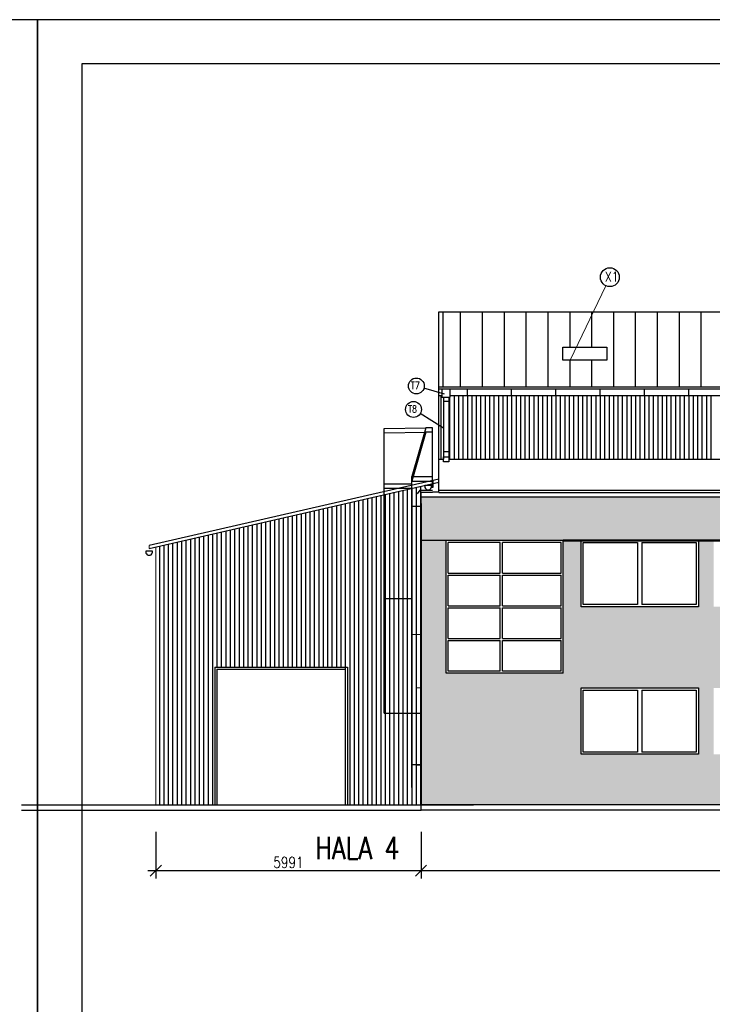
# Model space of a CAD drawing. Header units: millimetres. Extents: x -637441 to -130928, y -380379 to -53767.
# Tile 113 of 193: x -539460 to -523813, y -89856 to -67629. Entities that reach past the tile are written whole.
import ezdxf

# ---------------------------------------------------------------- set-up
doc = ezdxf.new("R2010")
doc.units = ezdxf.units.MM
doc.header["$LTSCALE"] = 10
for name, color, linetype, lineweight in [('CKFORMATY', 7, 'Continuous', 25), ('CKKOTY', 7, 'Continuous', 25), ('CKSTENY_SRAF', 1, 'Continuous', 18), ('CKTEXTY_MALE', 7, 'Continuous', 25), ('CKTEXTY_STREDNI', 6, 'Continuous', 50)]:
    doc.layers.add(name, color=color, linetype=linetype, lineweight=lineweight)
for name, color, linetype in [('NOVÉ_SLABÉ', 7, 'Continuous'), ('NOVÉ_ZDIVO', 6, 'Continuous'), ('OBR', 3, 'Continuous'), ('SLABE', 7, 'Continuous'), ('SLABĚ', 7, 'Continuous')]:
    doc.layers.add(name, color=color, linetype=linetype)
doc.styles.get("Standard").update_dxf_attribs({"font": 'simplex.shx', "width": 0.8})
doc.dimstyles.new('menší', dxfattribs={"dimscale": 100, "dimtxt": 2.5, "dimasz": 2.5, "dimexe": 1.768, "dimexo": 5, "dimtad": 1, "dimrnd": 1, "dimtxsty": 'Standard', "dimblk1": 'OBLIQUE', "dimblk2": 'OBLIQUE', "dimsah": 1, "dimcen": 2.5, "dimdle": 1.8, "dimadec": 0, "dimazin": 0, "dimtfac": 1, "dimtix": 1, "dimtmove": 2, "dimatfit": 3, "dimfxl": 1, "dimarcsym": 0})

# ---------------------------------------------------------------- blocks, each defined once
blk = doc.blocks.new('FORM_a3')
for p, q in [((0, 29.7), (0, 0)), ((42, 29.7), (0, 29.7)), ((42, 0), (42, 29.7)), ((0.5, 29.2), (0.5, 0.5)), ((41.5, 29.2), (0.5, 29.2))]:
    blk.add_line(p, q)
blk = doc.blocks.new('_OBLIQUE')
at = {"color": 0, "linetype": 'ByBlock'}
blk.add_line((-0.5, -0.5), (0.5, 0.5), dxfattribs=at)
blk = doc.blocks.new('*D745')
at = {"layer": 'CKKOTY', "color": 0, "lineweight": -2}
for p, q in [((-530393, -85962), (-530393, -87017)), ((-470179, -85906), (-470179, -87017)), ((-469999, -86840), (-530573, -86840))]:
    blk.add_line(p, q, dxfattribs=at)
at = {"layer": 'DEFPOINTS', "color": 0}
for p in [(-530393, -85462), (-470179, -85406), (-530393, -86840)]:
    blk.add_point(p, dxfattribs=at)
at = {"layer": 'CKKOTY', "color": 0, "lineweight": -2, "xscale": 250, "yscale": 250, "zscale": 250, "rotation": 180}
blk.add_blockref('_OBLIQUE', (-530393, -86840), dxfattribs=at)
at = {"layer": 'CKKOTY', "color": 0, "lineweight": -2, "xscale": 250, "yscale": 250, "zscale": 250}
blk.add_blockref('_OBLIQUE', (-470179, -86840), dxfattribs=at)
at = {"layer": 'CKKOTY', "color": 0, "insert": (-500286, -86653), "char_height": 250, "attachment_point": 5}
blk.add_mtext('60214', dxfattribs=at)
blk = doc.blocks.new('*D746')
at = {"layer": 'CKKOTY', "color": 0, "lineweight": -2}
for p, q in [((-536385, -85962), (-536385, -87017)), ((-530393, -85962), (-530393, -87017)), ((-530213, -86840), (-536565, -86840))]:
    blk.add_line(p, q, dxfattribs=at)
at = {"layer": 'DEFPOINTS', "color": 0}
for p in [(-536385, -85462), (-530393, -85462), (-536385, -86840)]:
    blk.add_point(p, dxfattribs=at)
at = {"layer": 'CKKOTY', "color": 0, "lineweight": -2, "xscale": 250, "yscale": 250, "zscale": 250, "rotation": 180}
blk.add_blockref('_OBLIQUE', (-536385, -86840), dxfattribs=at)
at = {"layer": 'CKKOTY', "color": 0, "lineweight": -2, "xscale": 250, "yscale": 250, "zscale": 250}
blk.add_blockref('_OBLIQUE', (-530393, -86840), dxfattribs=at)
at = {"layer": 'CKKOTY', "color": 0, "insert": (-533389, -86653), "char_height": 250, "attachment_point": 5}
blk.add_mtext('5991', dxfattribs=at)

msp = doc.modelspace()

# ---------------------------------------------------------------- hatches: boundary and pattern name
at = {"layer": 'CKSTENY_SRAF'}
msp.add_hatch(color=254, dxfattribs=at).paths.add_polyline_path([(-530393.229, -78401.491), (-473179.314, -78401.491), (-473179.314, -79382.439), (-530393.229, -79382.439)])
h = msp.add_hatch(color=140, dxfattribs=at)
h.paths.add_polyline_path([(-478779.314, -82712.439), (-476129.314, -82712.439), (-476129.314, -84212.439), (-478779.314, -84212.439)], flags=16)
h.paths.add_polyline_path([(-481779.314, -82712.439), (-479129.314, -82712.439), (-479129.314, -84212.439), (-481779.314, -84212.439)], flags=16)
h.paths.add_polyline_path([(-484779.314, -82712.439), (-482129.314, -82712.439), (-482129.314, -84212.439), (-484779.314, -84212.439)], flags=16)
h.paths.add_polyline_path([(-487779.314, -82712.439), (-485129.314, -82712.439), (-485129.314, -84212.439), (-487779.314, -84212.439)], flags=16)
h.paths.add_polyline_path([(-490779.314, -82712.439), (-488129.314, -82712.439), (-488129.314, -84212.439), (-490779.314, -84212.439)], flags=16)
h.paths.add_polyline_path([(-493779.314, -82712.439), (-491129.314, -82712.439), (-491129.314, -84212.439), (-493779.314, -84212.439)], flags=16)
h.paths.add_polyline_path([(-496779.314, -82712.439), (-494129.314, -82712.439), (-494129.314, -84212.439), (-496779.314, -84212.439)], flags=16)
h.paths.add_polyline_path([(-499779.314, -82712.439), (-497129.314, -82712.439), (-497129.314, -84212.439), (-499779.314, -84212.439)], flags=16)
h.paths.add_polyline_path([(-502779.314, -82712.439), (-500129.314, -82712.439), (-500129.314, -84212.439), (-502779.314, -84212.439)], flags=16)
h.paths.add_polyline_path([(-505779.314, -82712.439), (-503129.314, -82712.439), (-503129.314, -84212.439), (-505779.314, -84212.439)], flags=16)
h.paths.add_polyline_path([(-508779.314, -82712.439), (-506129.314, -82712.439), (-506129.314, -84212.439), (-508779.314, -84212.439)], flags=16)
h.paths.add_polyline_path([(-511779.314, -82712.439), (-509129.314, -82712.439), (-509129.314, -84212.439), (-511779.314, -84212.439)], flags=16)
h.paths.add_polyline_path([(-514779.314, -82712.439), (-512129.314, -82712.439), (-512129.314, -84212.439), (-514779.314, -84212.439)], flags=16)
h.paths.add_polyline_path([(-517779.314, -82712.439), (-515129.314, -82712.439), (-515129.314, -84212.439), (-517779.314, -84212.439)], flags=16)
h.paths.add_polyline_path([(-520779.314, -82712.439), (-518129.314, -82712.439), (-518129.314, -84212.439), (-520779.314, -84212.439)], flags=16)
h.paths.add_polyline_path([(-523779.314, -82712.439), (-521129.314, -82712.439), (-521129.314, -84212.439), (-523779.314, -84212.439)], flags=16)
h.paths.add_polyline_path([(-526779.314, -82712.439), (-524129.314, -82712.439), (-524129.314, -84212.439), (-526779.314, -84212.439)], flags=16)
h.paths.add_polyline_path([(-473179.314, -80882.439), (-475829.314, -80882.439), (-475829.314, -79382.439), (-476129.314, -79382.439), (-476129.314, -80888.309), (-478779.314, -80888.309), (-478779.314, -79382.439), (-479129.314, -79382.439), (-479129.314, -80885.374), (-481779.314, -80885.374), (-481779.314, -79382.439), (-482129.314, -79382.439), (-482129.314, -80882.439), (-484779.314, -80882.439), (-484779.314, -79382.439), (-485129.314, -79382.439), (-485129.314, -80882.439), (-487779.314, -80882.439), (-487779.314, -79382.439), (-488129.314, -79382.439), (-488129.314, -80882.439), (-490779.314, -80882.439), (-490779.314, -79382.439), (-491129.314, -79382.439), (-491129.314, -80882.439), (-493779.314, -80882.439), (-493779.314, -79382.439), (-494129.314, -79382.439), (-494129.314, -80882.439), (-496779.314, -80882.439), (-496779.314, -79382.439), (-497129.314, -79382.439), (-497129.314, -80882.439), (-499779.314, -80882.439), (-499779.314, -79382.439), (-500129.314, -79382.439), (-500129.314, -80882.439), (-502779.314, -80882.439), (-502779.314, -79382.439), (-503129.314, -79382.439), (-503129.314, -80882.439), (-505779.314, -80882.439), (-505779.314, -79382.439), (-506129.314, -79382.439), (-506129.314, -80882.439), (-508779.314, -80882.439), (-508779.314, -79382.439), (-509129.314, -79382.439), (-509129.314, -80882.439), (-511779.314, -80882.439), (-511779.314, -79382.439), (-512129.314, -79382.439), (-512129.314, -80882.439), (-514779.314, -80882.439), (-514779.314, -79382.439), (-515129.314, -79382.439), (-515129.314, -80879.453), (-517779.314, -80879.453), (-517779.314, -79382.439), (-518129.314, -79382.439), (-518129.314, -80882.439), (-520779.314, -80882.439), (-520779.314, -79382.439), (-521129.314, -79382.439), (-521129.314, -80882.439), (-523779.314, -80882.439), (-523779.314, -79382.439), (-524129.314, -79382.439), (-524129.314, -80882.439), (-526779.314, -80882.439), (-526779.314, -79382.439), (-527179.314, -79382.439), (-527179.314, -82382.439), (-529829.314, -82382.439), (-529829.314, -79382.439), (-530404.936, -79382.439), (-530404.936, -85349.93), (-473179.314, -85349.93)])

# ---------------------------------------------------------------- linework, layer by layer
at = {"layer": 'CKKOTY'}
for p, q in [((-529993.229, -74224.955), (-470129.314, -74224.955)), ((-529993.229, -75914.955), (-470179.314, -75914.955)), ((-529993.229, -75964.955), (-470179.314, -75964.955)), ((-529347.345, -76114.955), (-529347.345, -75964.955)), ((-528347.345, -76114.955), (-528347.345, -75964.955)), ((-527347.345, -76114.955), (-527347.345, -75964.955)), ((-526347.345, -76114.955), (-526347.345, -75964.955)), ((-525347.345, -76114.955), (-525347.345, -75964.955)), ((-524347.345, -76114.955), (-524347.345, -75964.955)), ((-529993.229, -76114.955), (-529923.387, -76114.955)), ((-529732.275, -76114.955), (-500152.008, -76114.955)), ((-529993.229, -77551.491), (-529887.831, -77551.491)), ((-529767.831, -77551.491), (-517768.229, -77551.491)), ((-530393.229, -78401.491), (-470179.314, -78401.491)), ((-529993.229, -78251.491), (-470179.314, -78251.491)), ((-529993.229, -78301.491), (-470179.314, -78301.491)), ((-527179.314, -79382.439), (-529829.314, -79382.439)), ((-529829.314, -82382.439), (-529829.314, -79382.439)), ((-527179.314, -79382.439), (-529829.314, -79382.439)), ((-529829.314, -82382.439), (-529829.314, -79382.439)), ((-529779.314, -80119.939), (-529779.314, -79432.439)), ((-528604.314, -79432.439), (-529779.314, -79432.439)), ((-529779.314, -80119.939), (-529779.314, -79432.439)), ((-528604.314, -80119.939), (-528604.314, -79432.439)), ((-527229.314, -79432.439), (-528554.314, -79432.439)), ((-528554.314, -80119.939), (-528554.314, -79432.439)), ((-527229.314, -80119.939), (-527229.314, -79432.439)), ((-527179.314, -82382.439), (-527179.314, -79382.439)), ((-526779.314, -80832.439), (-526779.314, -79432.439)), ((-529779.314, -80119.939), (-528604.314, -80119.939)), ((-529779.314, -80857.439), (-529779.314, -80169.939)), ((-529779.314, -80857.439), (-529779.314, -80169.939)), ((-529779.314, -80169.939), (-528604.314, -80169.939)), ((-529779.314, -80169.939), (-528604.314, -80169.939)), ((-528604.314, -80857.439), (-528604.314, -80169.939)), ((-528554.314, -80119.939), (-527229.314, -80119.939)), ((-528554.314, -80857.439), (-528554.314, -80169.939)), ((-528554.314, -80169.939), (-527229.314, -80169.939)), ((-527229.314, -80857.439), (-527229.314, -80169.939)), ((-529779.314, -80857.439), (-528604.314, -80857.439)), ((-528554.314, -80857.439), (-527229.314, -80857.439)), ((-529779.314, -81594.939), (-529779.314, -80907.439)), ((-529779.314, -81594.939), (-529779.314, -80907.439)), ((-529779.314, -80907.439), (-528604.314, -80907.439)), ((-528604.314, -81594.939), (-528604.314, -80907.439)), ((-528554.314, -81594.939), (-528554.314, -80907.439)), ((-528554.314, -80907.439), (-527229.314, -80907.439)), ((-527229.314, -81594.939), (-527229.314, -80907.439)), ((-529779.314, -81594.939), (-528604.314, -81594.939)), ((-529779.314, -81594.939), (-528604.314, -81594.939)), ((-529779.314, -82332.439), (-529779.314, -81644.939)), ((-529779.314, -82332.439), (-529779.314, -81644.939)), ((-529779.314, -81644.939), (-528604.314, -81644.939)), ((-528604.314, -82332.439), (-528604.314, -81644.939)), ((-528554.314, -81594.939), (-527229.314, -81594.939)), ((-528554.314, -82332.439), (-528554.314, -81644.939)), ((-528554.314, -81644.939), (-527229.314, -81644.939)), ((-527229.314, -82332.439), (-527229.314, -81644.939)), ((-527179.314, -82382.439), (-529829.314, -82382.439)), ((-527179.314, -82382.439), (-529829.314, -82382.439)), ((-528604.314, -82332.439), (-529779.314, -82332.439)), ((-527229.314, -82332.439), (-528554.314, -82332.439)), ((-526779.314, -84162.439), (-526779.314, -82762.439))]:
    msp.add_line(p, q, dxfattribs=at)
at = {"layer": 'CKSTENY_SRAF', "color": 7}
for p, q in [((-527027.895, -75312.977), (-526219.712, -73634.424)), ((-536534.605, -79497.786), (-536534.605, -79564.512)), ((-536384.605, -79530.149), (-536384.605, -85349.93)), ((-530393.229, -82712.439), (-530504.936, -82712.439)), ((-530393.229, -85341.708), (-530393.229, -85462.439))]:
    msp.add_line(p, q, dxfattribs=at)
msp.add_lwpolyline([(-473179.314, -79382.439), (-530393.229, -79382.439), (-530393.229, -78401.491), (-473179.314, -78401.491)], dxfattribs=at)
msp.add_lwpolyline([(-530393.229, -78401.491), (-473179.314, -78401.491), (-473179.314, -79382.439), (-530393.229, -79382.439)], close=True, dxfattribs=at)
at = {"layer": 'CKTEXTY_MALE'}
for p, q in [((-529861.695, -76081.946), (-530326.703, -75947.245)), ((-529923.387, -75964.955), (-529923.387, -76149.553)), ((-529732.275, -76149.553), (-529732.275, -75964.955)), ((-529923.387, -76149.553), (-529732.275, -76149.553)), ((-529887.831, -76149.553), (-529887.831, -77551.491)), ((-529887.831, -76236.754), (-529767.831, -76236.754)), ((-529767.831, -76149.553), (-529767.831, -77551.491)), ((-529887.831, -76850.522), (-530410.84, -76522.129)), ((-529887.831, -77373.971), (-529767.831, -77373.971)), ((-530393.229, -79382.439), (-530393.229, -85349.93)), ((-529829.314, -79382.439), (-530393.229, -79382.439)), ((-527179.314, -79382.439), (-526779.314, -79382.439)), ((-526779.314, -79382.439), (-524129.314, -79382.439)), ((-526779.314, -80882.439), (-526779.314, -79382.439)), ((-525504.314, -79432.439), (-525504.314, -80832.439)), ((-525404.314, -79432.439), (-525404.314, -80832.439)), ((-524129.314, -79382.439), (-524129.314, -80882.439)), ((-524129.314, -79382.439), (-523779.314, -79382.439)), ((-524129.314, -80882.439), (-526779.314, -80882.439)), ((-525504.314, -82762.439), (-525504.314, -84162.439)), ((-525404.314, -82762.439), (-525404.314, -84162.439))]:
    msp.add_line(p, q, dxfattribs=at)
at = {"layer": 'CKTEXTY_MALE', "color": 5}
msp.add_line((-473179.314, -85349.93), (-530393.229, -85349.93), dxfattribs=at)
at = {"layer": 'CKTEXTY_MALE', "linetype": 'Continuous'}
msp.add_lwpolyline([(-527193.229, -75312.977), (-527193.229, -75022.977), (-526193.229, -75022.977), (-526193.229, -75312.977)], close=True, dxfattribs=at)
at = {"layer": 'CKTEXTY_MALE'}
for points in [[(-529767.831, -77611.361), (-529887.831, -77611.361), (-529887.831, -77499.385), (-529767.831, -77499.385)], [(-526779.314, -82712.439), (-524129.314, -82712.439), (-524129.314, -84212.439), (-526779.314, -84212.439)]]:
    msp.add_lwpolyline(points, close=True, dxfattribs=at)
for points in [[(-525504.314, -80832.439), (-526729.314, -80832.439), (-526729.314, -79432.439), (-525504.314, -79432.439)], [(-525404.314, -79432.439), (-524179.314, -79432.439), (-524179.314, -80832.439), (-525404.314, -80832.439)], [(-525504.314, -84162.439), (-526729.314, -84162.439), (-526729.314, -82762.439), (-525504.314, -82762.439)], [(-525404.314, -82762.439), (-524179.314, -82762.439), (-524179.314, -84162.439), (-525404.314, -84162.439)]]:
    msp.add_lwpolyline(points, dxfattribs=at)
for centre, radius in [((-526127.406, -73442.711), 212.778), ((-530499.031, -75897.327), 179.412), ((-530562.783, -76426.726), 179.412)]:
    msp.add_circle(centre, radius, dxfattribs=at)
at = {"layer": 'CKTEXTY_STREDNI', "color": 7}
msp.add_line((-527179.314, -79382.439), (-473179.314, -79382.439), dxfattribs=at)
at = {"layer": 'NOVÉ_SLABÉ', "color": 7}
for p, q in [((-529993.229, -78296.703), (-529993.229, -74224.955)), ((-536534.605, -79564.512), (-529993.229, -78065.956)), ((-530120.958, -78192.015), (-530120.68, -78028.428)), ((-536461.916, -79625.356), (-536611.916, -79625.356))]:
    msp.add_line(p, q, dxfattribs=at)
at = {"layer": 'NOVÉ_SLABÉ'}
for p, q in [((-529891.861, -75914.955), (-529891.861, -74224.955)), ((-529499.007, -75914.955), (-529499.007, -74224.955)), ((-529004.784, -75914.955), (-529004.784, -74224.955)), ((-528510.562, -75914.955), (-528510.562, -74224.955)), ((-528016.339, -75914.955), (-528016.339, -74224.955)), ((-527522.117, -75914.955), (-527522.117, -74224.955)), ((-527027.895, -75022.977), (-527027.895, -74224.955)), ((-526533.672, -75022.977), (-526533.672, -74224.955)), ((-526039.45, -75914.955), (-526039.45, -74224.955)), ((-525545.227, -75914.955), (-525545.227, -74224.955)), ((-525051.005, -75914.955), (-525051.005, -74224.955)), ((-524556.782, -75914.955), (-524556.782, -74224.955)), ((-524062.56, -75914.955), (-524062.56, -74224.955)), ((-527027.895, -75914.955), (-527027.895, -75312.977)), ((-526533.672, -75914.955), (-526533.672, -75312.977)), ((-530158.069, -78147.774), (-530308.069, -78147.774)), ((-530423.229, -78246.867), (-530484.575, -78331.359)), ((-530423.229, -78246.867), (-530135.863, -78246.867)), ((-530393.229, -78552.66), (-530393.229, -78296.703)), ((-530393.229, -78296.703), (-530135.863, -78296.703)), ((-529993.229, -78296.703), (-530135.863, -78296.703)), ((-530393.229, -78552.66), (-530393.229, -80296.656)), ((-530393.229, -84166.365), (-530393.229, -80296.656)), ((-530393.229, -85462.439), (-530393.229, -84166.365))]:
    msp.add_line(p, q, dxfattribs=at)
msp.add_arc((-530233.069, -78164.965), 76.945, 167.0907205, 12.9092795, dxfattribs=at)
at = {"layer": 'NOVÉ_SLABÉ', "color": 7}
msp.add_arc((-536536.916, -79642.546), 76.945, 167.0907205, 12.9092795, dxfattribs=at)
at = {"layer": 'NOVÉ_ZDIVO', "color": 7}
for p, q in [((-529993.229, -77999.23), (-536534.605, -79497.786)), ((-530135.863, -78196.703), (-530135.863, -78031.906))]:
    msp.add_line(p, q, dxfattribs=at)
at = {"layer": 'OBR', "color": 7, "lineweight": -2}
for p, q in [((-529947.345, -76114.955), (-529947.345, -77551.491)), ((-529747.345, -76149.553), (-529747.345, -77551.491)), ((-529647.345, -76114.955), (-529647.345, -77551.491)), ((-529547.345, -76114.955), (-529547.345, -77551.491)), ((-529447.345, -76114.955), (-529447.345, -77551.491)), ((-529347.345, -76114.955), (-529347.345, -77551.491)), ((-529247.345, -76114.955), (-529247.345, -77551.491)), ((-529147.345, -76114.955), (-529147.345, -77551.491)), ((-529047.345, -76114.955), (-529047.345, -77551.491)), ((-528947.345, -76114.955), (-528947.345, -77551.491)), ((-528847.345, -76114.955), (-528847.345, -77551.491)), ((-528847.345, -76114.955), (-528847.345, -77551.491)), ((-528747.345, -76114.955), (-528747.345, -77551.491)), ((-528647.345, -76114.955), (-528647.345, -77551.491)), ((-528547.345, -76114.955), (-528547.345, -77551.491)), ((-528447.345, -76114.955), (-528447.345, -77551.491)), ((-528347.345, -76114.955), (-528347.345, -77551.491)), ((-528247.345, -76114.955), (-528247.345, -77551.491)), ((-528147.345, -76114.955), (-528147.345, -77551.491)), ((-528047.345, -76114.955), (-528047.345, -77551.491)), ((-527947.345, -76114.955), (-527947.345, -77551.491)), ((-527847.345, -76114.955), (-527847.345, -77551.491)), ((-527747.345, -76114.955), (-527747.345, -77551.491)), ((-527647.345, -76114.955), (-527647.345, -77551.491)), ((-527547.345, -76114.955), (-527547.345, -77551.491)), ((-527447.345, -76114.955), (-527447.345, -77551.491)), ((-527347.345, -76114.955), (-527347.345, -77551.491)), ((-527247.345, -76114.955), (-527247.345, -77551.491)), ((-527147.345, -76114.955), (-527147.345, -77551.491)), ((-527047.345, -76114.955), (-527047.345, -77551.491)), ((-527047.345, -76114.955), (-527047.345, -77551.491)), ((-526947.345, -76114.955), (-526947.345, -77551.491)), ((-526847.345, -76114.955), (-526847.345, -77551.491)), ((-526747.345, -76114.955), (-526747.345, -77551.491)), ((-526647.345, -76114.955), (-526647.345, -77551.491)), ((-526547.345, -76114.955), (-526547.345, -77551.491)), ((-526447.345, -76114.955), (-526447.345, -77551.491)), ((-526347.345, -76114.955), (-526347.345, -77551.491)), ((-526247.345, -76114.955), (-526247.345, -77551.491)), ((-526147.345, -76114.955), (-526147.345, -77551.491)), ((-526047.345, -76114.955), (-526047.345, -77551.491)), ((-525947.345, -76114.955), (-525947.345, -77551.491)), ((-525847.345, -76114.955), (-525847.345, -77551.491)), ((-525747.345, -76114.955), (-525747.345, -77551.491)), ((-525647.345, -76114.955), (-525647.345, -77551.491)), ((-525547.345, -76114.955), (-525547.345, -77551.491)), ((-525447.345, -76114.955), (-525447.345, -77551.491)), ((-525347.345, -76114.955), (-525347.345, -77551.491)), ((-525247.345, -76114.955), (-525247.345, -77551.491)), ((-525147.345, -76114.955), (-525147.345, -77551.491)), ((-525047.345, -76114.955), (-525047.345, -77551.491)), ((-524947.345, -76114.955), (-524947.345, -77551.491)), ((-524847.345, -76114.955), (-524847.345, -77551.491)), ((-524747.345, -76114.955), (-524747.345, -77551.491)), ((-524647.345, -76114.955), (-524647.345, -77551.491)), ((-524547.345, -76114.955), (-524547.345, -77551.491)), ((-524447.345, -76114.955), (-524447.345, -77551.491)), ((-524347.345, -76114.955), (-524347.345, -77551.491)), ((-524247.345, -76114.955), (-524247.345, -77551.491)), ((-524147.345, -76114.955), (-524147.345, -77551.491)), ((-524047.345, -76114.955), (-524047.345, -77551.491)), ((-523947.345, -76114.955), (-523947.345, -77551.491)), ((-523847.345, -76114.955), (-523847.345, -77551.491)), ((-530704.936, -78229), (-530704.936, -85349.93)), ((-530604.936, -78206.091), (-530604.936, -85349.93)), ((-530504.936, -78183.182), (-530504.936, -85349.93)), ((-531704.936, -78458.089), (-531704.936, -85349.93)), ((-531604.936, -78435.18), (-531604.936, -85349.93)), ((-531504.936, -78412.271), (-531504.936, -85349.93)), ((-531404.936, -78389.362), (-531404.936, -85349.93)), ((-531304.936, -78366.453), (-531304.936, -85349.93)), ((-531204.936, -78343.545), (-531204.936, -85349.93)), ((-531104.936, -78320.636), (-531104.936, -85349.93)), ((-531004.936, -78297.727), (-531004.936, -85349.93)), ((-530904.936, -78274.818), (-530904.936, -85349.93)), ((-530804.936, -78251.909), (-530804.936, -85349.93)), ((-532604.936, -78664.269), (-532604.936, -82242.439)), ((-532504.936, -78641.36), (-532504.936, -82242.439)), ((-532404.936, -78618.451), (-532404.936, -82242.439)), ((-532304.936, -78595.542), (-532304.936, -82242.439)), ((-532204.936, -78572.633), (-532204.936, -82242.439)), ((-532104.936, -78549.725), (-532104.936, -85349.93)), ((-532104.936, -78549.725), (-532104.936, -85349.93)), ((-532004.936, -78526.816), (-532004.936, -85349.93)), ((-531904.936, -78503.907), (-531904.936, -85349.93)), ((-531804.936, -78480.998), (-531804.936, -85349.93)), ((-533604.936, -78893.358), (-533604.936, -82242.439)), ((-533504.936, -78870.449), (-533504.936, -82242.439)), ((-533404.936, -78847.54), (-533404.936, -82242.439)), ((-533304.936, -78824.631), (-533304.936, -82242.439)), ((-533204.936, -78801.722), (-533204.936, -82242.439)), ((-533104.936, -78778.813), (-533104.936, -82242.439)), ((-533004.936, -78755.904), (-533004.936, -82242.439)), ((-532904.936, -78732.996), (-532904.936, -82242.439)), ((-532804.936, -78710.087), (-532804.936, -82242.439)), ((-532704.936, -78687.178), (-532704.936, -82242.439)), ((-534604.936, -79122.447), (-534604.936, -82242.439)), ((-534504.936, -79099.538), (-534504.936, -82242.439)), ((-534404.936, -79076.629), (-534404.936, -82242.439)), ((-534304.936, -79053.72), (-534304.936, -82242.439)), ((-534204.936, -79030.811), (-534204.936, -82242.439)), ((-534104.936, -79007.902), (-534104.936, -82242.439)), ((-534004.936, -78984.993), (-534004.936, -82242.439)), ((-533904.936, -78962.084), (-533904.936, -82242.439)), ((-533804.936, -78939.176), (-533804.936, -82242.439)), ((-533704.936, -78916.267), (-533704.936, -82242.439)), ((-535504.936, -79328.627), (-535504.936, -85349.93)), ((-535404.936, -79305.718), (-535404.936, -85349.93)), ((-535404.936, -79305.718), (-535404.936, -85349.93)), ((-535304.936, -79282.809), (-535304.936, -85349.93)), ((-535204.936, -79259.9), (-535204.936, -85349.93)), ((-535104.936, -79236.991), (-535104.936, -85349.93)), ((-535004.936, -79214.082), (-535004.936, -82242.439)), ((-534904.936, -79191.173), (-534904.936, -82242.439)), ((-534804.936, -79168.264), (-534804.936, -82242.439)), ((-534704.936, -79145.355), (-534704.936, -82242.439)), ((-536304.936, -79511.898), (-536304.936, -85349.93)), ((-536204.936, -79488.989), (-536204.936, -85349.93)), ((-536104.936, -79466.08), (-536104.936, -85349.93)), ((-536004.936, -79443.171), (-536004.936, -85349.93)), ((-535904.936, -79420.262), (-535904.936, -85349.93)), ((-535804.936, -79397.353), (-535804.936, -85349.93)), ((-535704.936, -79374.444), (-535704.936, -85349.93)), ((-535604.936, -79351.535), (-535604.936, -85349.93)), ((-535054.936, -82242.439), (-535054.936, -85349.93)), ((-535004.936, -82292.439), (-535004.936, -85349.93)), ((-532104.936, -82292.439), (-532104.936, -85349.93)), ((-532054.936, -82242.439), (-532054.936, -85349.93))]:
    msp.add_line(p, q, dxfattribs=at)
at = {"layer": 'OBR', "color": 254, "lineweight": -2, "true_color": 0xe0e0e0}
msp.add_line((-530404.936, -78160.274), (-530404.936, -85349.93), dxfattribs=at)
at = {"layer": 'SLABE'}
for p, q in [((-531228.284, -76857.931), (-530285.863, -76843.228)), ((-531228.284, -78282.168), (-531228.284, -76857.931)), ((-530285.863, -76843.228), (-530601.183, -77943.228)), ((-531228.284, -76957.931), (-530285.863, -76943.228)), ((-530285.863, -76943.228), (-530601.183, -78043.228)), ((-530135.863, -76943.228), (-530285.863, -76943.228)), ((-530135.863, -78043.228), (-530135.863, -76943.228)), ((-530601.183, -78138.506), (-530601.183, -77943.228)), ((-530601.183, -77943.228), (-530135.863, -77943.228)), ((-530601.183, -78112.806), (-531228.284, -78112.806)), ((-530601.183, -78212.806), (-531228.284, -78212.806)), ((-530601.183, -78043.228), (-530135.863, -78043.228)), ((-530403.376, -78619.793), (-530601.183, -78619.793)), ((-530601.183, -80705.601), (-531228.284, -80705.601)), ((-531228.284, -83282.774), (-530393.229, -83282.774)), ((-530393.229, -84453.272), (-530601.183, -84453.272)), ((-530486.981, -84453.272), (-530393.229, -84453.272))]:
    msp.add_line(p, q, dxfattribs=at)
at = {"layer": 'SLABE', "color": 7}
for p, q in [((-530135.863, -76843.228), (-530285.863, -76843.228)), ((-530135.863, -77943.228), (-530135.863, -76843.228)), ((-531228.284, -83282.774), (-531228.284, -76957.931)), ((-530601.183, -84962.439), (-530601.183, -78043.228)), ((-530601.183, -81502.834), (-530393.229, -81509.548))]:
    msp.add_line(p, q, dxfattribs=at)
at = {"layer": 'SLABĚ', "color": 7}
for p, q in [((-535054.936, -82242.439), (-532054.936, -82242.439)), ((-535004.936, -82292.439), (-532104.936, -82292.439))]:
    msp.add_line(p, q, dxfattribs=at)
at = {"layer": 'SLABĚ', "color": 5}
msp.add_line((-539422.225, -85349.93), (-529210.325, -85349.93), dxfattribs=at)
at = {"layer": 'SLABĚ', "color": 6}
for p, q in [((-539422.225, -85469.93), (-530393.229, -85469.93)), ((-530393.229, -85462.439), (-461880.3, -85462.439)), ((-530393.229, -85462.439), (-461880.3, -85462.439))]:
    msp.add_line(p, q, dxfattribs=at)

# ---------------------------------------------------------------- block references
at = {"layer": 'CKFORMATY', "xscale": 2000, "yscale": 2000, "zscale": 2000}
for p in [(-623055.067, -127029.04), (-539055.067, -127029.04)]:
    msp.add_blockref('FORM_a3', p, dxfattribs=at)

# ---------------------------------------------------------------- texts
at = {"layer": 'CKTEXTY_MALE', "width": 0.8}
for s, height, p in [('X1', 225, (-526240.847, -73542.364)), ('T7', 162.5, (-530622.584, -75969.291)), ('T8', 162.5, (-530686.337, -76498.69))]:
    msp.add_text(s, height=height, dxfattribs=at).set_placement(p)
at = {"layer": 'CKTEXTY_STREDNI', "color": 7, "width": 0.8}
msp.add_text('HALA 4', height=500, dxfattribs=at).set_placement((-532782.079, -86578.19))

# ---------------------------------------------------------------- dimensions: what is measured, and where the dimension line sits
at = {"layer": 'CKKOTY'}
for base, p1, p2, picture, middle in [((-536384.605, -86840.176), (-530393.229, -85462.439), (-536384.605, -85462.439), '*D746', (-533388.917, -86652.676)), ((-530393.229, -86840.1757), (-470179.3136, -85406.1846), (-530393.229, -85462.4395), '*D745', (-500286.2713, -86652.6757))]:
    dim = msp.add_linear_dim(base=base, p1=p1, p2=p2, dimstyle='menší', dxfattribs=at)
    dim.commit()
    dim.dimension.update_dxf_attribs({"geometry": picture, "text_midpoint": middle})

doc.saveas('drawing.dxf')
